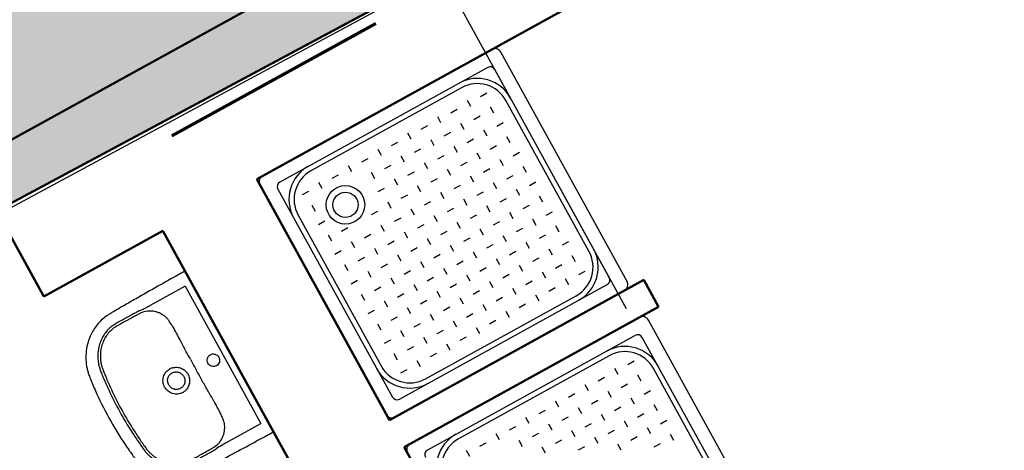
# Model space of a CAD drawing. Header units: millimetres. Extents: x 2886542 to 7567581, y -792623 to 134766.
# Tile 121 of 256: x 4451562 to 4454783, y -508483 to -507076. Entities that reach past the tile are written whole.
import ezdxf

# ---------------------------------------------------------------- set-up
doc = ezdxf.new("R2010")
doc.units = ezdxf.units.MM
doc.linetypes.add('DASHDOT', pattern=[1, 0.5, -0.25, 0, -0.25])
doc.linetypes.add('DASHDOTX2', pattern=[50.8, 25.4, -12.7, 0, -12.7])
for name, color, linetype in [('IN_C_OSA', 6, 'DASHDOT'), ('KATASTR', 7, 'Continuous'), ('požárničina', 10, 'Continuous')]:
    doc.layers.add(name, color=color, linetype=linetype)
doc.layers.add('IN_C_TLUSTA', color=5, linetype='Continuous', lineweight=50)
doc.layers.add('IN_NS_TLUSTA', color=1, linetype='Continuous', lineweight=40)

# ---------------------------------------------------------------- blocks, each defined once
blk = doc.blocks.new('nástrojárna')
at = {"color": 250}
for p, q in [((4182659.1, -609136.2), (4182659.1, -609991.2)), ((4183536.6, -609113.7), (4182681.6, -609113.7)), ((4183559.1, -609991.2), (4183559.1, -609136.2)), ((4183497.3, -609158.7), (4182721, -609158.7)), ((4182704.1, -609175.6), (4182704.1, -609951.9)), ((4183390.4, -609175.6), (4182827.9, -609175.6)), ((4183514.1, -609951.9), (4183514.1, -609175.6)), ((4182788.3, -609231.1), (4182764.6, -609231.1)), ((4182831.9, -609219.8), (4182831.9, -609242.3)), ((4182899.2, -609231.1), (4182875.5, -609231.1)), ((4182942.8, -609219.8), (4182942.8, -609242.3)), ((4183010.1, -609231.1), (4182986.4, -609231.1)), ((4183053.7, -609219.8), (4183053.7, -609242.3)), ((4183121, -609231.1), (4183097.3, -609231.1)), ((4183164.6, -609219.8), (4183164.6, -609242.3)), ((4183231.9, -609231.1), (4183208.2, -609231.1)), ((4183275.5, -609219.8), (4183275.5, -609242.3)), ((4183342.8, -609231.1), (4183319.1, -609231.1)), ((4183386.4, -609219.8), (4183386.4, -609242.3)), ((4183453.7, -609231.1), (4183430, -609231.1)), ((4182309.1, -609850.9), (4182309.1, -609276.5)), ((4182721, -609282.5), (4182721, -609845)), ((4182776.5, -609275.3), (4182776.5, -609297.8)), ((4182998.3, -609275.3), (4182998.3, -609297.8)), ((4183065.6, -609286.5), (4183041.8, -609286.5)), ((4183109.1, -609275.3), (4183109.1, -609297.8)), ((4183176.4, -609286.5), (4183152.7, -609286.5)), ((4183220, -609275.3), (4183220, -609297.8)), ((4183287.3, -609286.5), (4183263.6, -609286.5)), ((4183330.9, -609275.3), (4183330.9, -609297.8)), ((4183398.2, -609286.5), (4183374.5, -609286.5)), ((4183441.8, -609275.3), (4183441.8, -609297.8)), ((4183497.3, -609845), (4183497.3, -609282.5)), ((4182285.4, -609307.8), (4182154.4, -609307.8)), ((4182154.4, -609318.6), (4182154.4, -609318.6)), ((4182285.4, -609307.8), (4182285.4, -609819.7)), ((4183053.7, -609330.7), (4183053.7, -609353.2)), ((4183164.6, -609330.7), (4183164.6, -609353.2)), ((4183275.5, -609330.7), (4183275.5, -609353.2)), ((4183386.4, -609330.7), (4183386.4, -609353.2)), ((4182788.3, -609342), (4182764.6, -609342)), ((4183010.1, -609342), (4182986.4, -609342)), ((4183121, -609342), (4183097.3, -609342)), ((4183231.9, -609342), (4183208.2, -609342)), ((4183342.8, -609342), (4183319.1, -609342)), ((4183453.7, -609342), (4183430, -609342)), ((4182776.5, -609386.1), (4182776.5, -609408.6)), ((4182998.3, -609386.1), (4182998.3, -609408.6)), ((4183109.1, -609386.1), (4183109.1, -609408.6)), ((4183220, -609386.1), (4183220, -609408.6)), ((4183330.9, -609386.1), (4183330.9, -609408.6)), ((4183441.8, -609386.1), (4183441.8, -609408.6)), ((4182185.9, -609400), (4182185.9, -609400)), ((4182843.8, -609397.4), (4182820.1, -609397.4)), ((4182954.7, -609397.4), (4182931, -609397.4)), ((4183065.6, -609397.4), (4183041.8, -609397.4)), ((4183176.4, -609397.4), (4183152.7, -609397.4)), ((4183287.3, -609397.4), (4183263.6, -609397.4)), ((4183398.2, -609397.4), (4183374.5, -609397.4)), ((4182788.3, -609452.8), (4182764.6, -609452.8)), ((4182831.9, -609441.6), (4182831.9, -609464.1)), ((4182899.2, -609452.8), (4182875.5, -609452.8)), ((4182942.8, -609441.6), (4182942.8, -609464.1)), ((4183010.1, -609452.8), (4182986.4, -609452.8)), ((4183053.7, -609441.6), (4183053.7, -609464.1)), ((4183121, -609452.8), (4183097.3, -609452.8)), ((4183164.6, -609441.6), (4183164.6, -609464.1)), ((4183231.9, -609452.8), (4183208.2, -609452.8)), ((4183275.5, -609441.6), (4183275.5, -609464.1)), ((4183342.8, -609452.8), (4183319.1, -609452.8)), ((4183386.4, -609441.6), (4183386.4, -609464.1)), ((4183453.7, -609452.8), (4183430, -609452.8)), ((4182776.5, -609497), (4182776.5, -609519.5)), ((4182843.8, -609508.3), (4182820.1, -609508.3)), ((4182887.4, -609497), (4182887.4, -609519.5)), ((4182954.7, -609508.3), (4182931, -609508.3)), ((4182998.3, -609497), (4182998.3, -609519.5)), ((4183065.6, -609508.3), (4183041.8, -609508.3)), ((4183109.1, -609497), (4183109.1, -609519.5)), ((4183176.4, -609508.3), (4183152.7, -609508.3)), ((4183220, -609497), (4183220, -609519.5)), ((4183287.3, -609508.3), (4183263.6, -609508.3)), ((4183330.9, -609497), (4183330.9, -609519.5)), ((4183398.2, -609508.3), (4183374.5, -609508.3)), ((4183441.8, -609497), (4183441.8, -609519.5)), ((4182831.9, -609552.5), (4182831.9, -609575)), ((4182942.8, -609552.5), (4182942.8, -609575)), ((4183053.7, -609552.5), (4183053.7, -609575)), ((4183164.6, -609552.5), (4183164.6, -609575)), ((4183275.5, -609552.5), (4183275.5, -609575)), ((4183386.4, -609552.5), (4183386.4, -609575)), ((4182788.3, -609563.7), (4182764.6, -609563.7)), ((4182899.2, -609563.7), (4182875.5, -609563.7)), ((4183010.1, -609563.7), (4182986.4, -609563.7)), ((4183121, -609563.7), (4183097.3, -609563.7)), ((4183231.9, -609563.7), (4183208.2, -609563.7)), ((4183342.8, -609563.7), (4183319.1, -609563.7)), ((4183453.7, -609563.7), (4183430, -609563.7)), ((4182776.5, -609607.9), (4182776.5, -609630.4)), ((4182843.8, -609619.2), (4182820.1, -609619.2)), ((4182887.4, -609607.9), (4182887.4, -609630.4)), ((4182954.7, -609619.2), (4182931, -609619.2)), ((4182998.3, -609607.9), (4182998.3, -609630.4)), ((4183065.6, -609619.2), (4183041.8, -609619.2)), ((4183109.1, -609607.9), (4183109.1, -609630.4)), ((4183176.4, -609619.2), (4183152.7, -609619.2)), ((4183220, -609607.9), (4183220, -609630.4)), ((4183287.3, -609619.2), (4183263.6, -609619.2)), ((4183330.9, -609607.9), (4183330.9, -609630.4)), ((4183398.2, -609619.2), (4183374.5, -609619.2)), ((4183441.8, -609607.9), (4183441.8, -609630.4)), ((4182788.3, -609674.6), (4182764.6, -609674.6)), ((4182831.9, -609663.4), (4182831.9, -609685.9)), ((4182899.2, -609674.6), (4182875.5, -609674.6)), ((4182942.8, -609663.4), (4182942.8, -609685.9)), ((4183010.1, -609674.6), (4182986.4, -609674.6)), ((4183053.7, -609663.4), (4183053.7, -609685.9)), ((4183121, -609674.6), (4183097.3, -609674.6)), ((4183164.6, -609663.4), (4183164.6, -609685.9)), ((4183231.9, -609674.6), (4183208.2, -609674.6)), ((4183275.5, -609663.4), (4183275.5, -609685.9)), ((4183342.8, -609674.6), (4183319.1, -609674.6)), ((4183386.4, -609663.4), (4183386.4, -609685.9)), ((4183453.7, -609674.6), (4183430, -609674.6)), ((4182185.9, -609727.5), (4182185.9, -609727.5)), ((4182776.5, -609718.8), (4182776.5, -609741.3)), ((4182843.8, -609730.1), (4182820.1, -609730.1)), ((4182887.4, -609718.8), (4182887.4, -609741.3)), ((4182954.7, -609730.1), (4182931, -609730.1)), ((4182998.3, -609718.8), (4182998.3, -609741.3)), ((4183065.6, -609730.1), (4183041.8, -609730.1)), ((4183109.1, -609718.8), (4183109.1, -609741.3)), ((4183176.4, -609730.1), (4183152.7, -609730.1)), ((4183220, -609718.8), (4183220, -609741.3)), ((4183287.3, -609730.1), (4183263.6, -609730.1)), ((4183330.9, -609718.8), (4183330.9, -609741.3)), ((4183398.2, -609730.1), (4183374.5, -609730.1)), ((4183441.8, -609718.8), (4183441.8, -609741.3)), ((4182831.9, -609774.3), (4182831.9, -609796.8)), ((4182942.8, -609774.3), (4182942.8, -609796.8)), ((4183053.7, -609774.3), (4183053.7, -609796.8)), ((4183164.6, -609774.3), (4183164.6, -609796.8)), ((4183275.5, -609774.3), (4183275.5, -609796.8)), ((4183386.4, -609774.3), (4183386.4, -609796.8)), ((4182788.3, -609785.5), (4182764.6, -609785.5)), ((4182899.2, -609785.5), (4182875.5, -609785.5)), ((4183010.1, -609785.5), (4182986.4, -609785.5)), ((4183121, -609785.5), (4183097.3, -609785.5)), ((4183231.9, -609785.5), (4183208.2, -609785.5)), ((4183342.8, -609785.5), (4183319.1, -609785.5)), ((4183453.7, -609785.5), (4183430, -609785.5)), ((4182154.4, -609819.7), (4182285.4, -609819.7)), ((4182776.5, -609829.7), (4182776.5, -609852.2)), ((4182843.8, -609841), (4182820.1, -609841)), ((4182887.4, -609829.7), (4182887.4, -609852.2)), ((4182954.7, -609841), (4182931, -609841)), ((4182998.3, -609829.7), (4182998.3, -609852.2)), ((4183065.6, -609841), (4183041.8, -609841)), ((4183109.1, -609829.7), (4183109.1, -609852.2)), ((4183176.4, -609841), (4183152.7, -609841)), ((4183220, -609829.7), (4183220, -609852.2)), ((4183287.3, -609841), (4183263.6, -609841)), ((4183330.9, -609829.7), (4183330.9, -609852.2)), ((4183398.2, -609841), (4183374.5, -609841)), ((4183441.8, -609829.7), (4183441.8, -609852.2)), ((4182788.3, -609896.4), (4182764.6, -609896.4)), ((4182831.9, -609885.2), (4182831.9, -609907.7)), ((4182899.2, -609896.4), (4182875.5, -609896.4)), ((4182942.8, -609885.2), (4182942.8, -609907.7)), ((4183010.1, -609896.4), (4182986.4, -609896.4)), ((4183053.7, -609885.2), (4183053.7, -609907.7)), ((4183121, -609896.4), (4183097.3, -609896.4)), ((4183164.6, -609885.2), (4183164.6, -609907.7)), ((4183231.9, -609896.4), (4183208.2, -609896.4)), ((4183275.5, -609885.2), (4183275.5, -609907.7)), ((4183342.8, -609896.4), (4183319.1, -609896.4)), ((4183386.4, -609885.2), (4183386.4, -609907.7)), ((4183453.7, -609896.4), (4183430, -609896.4)), ((4182721, -609968.7), (4183497.3, -609968.7)), ((4182827.9, -609951.9), (4183390.4, -609951.9)), ((4182681.6, -610013.7), (4183536.6, -610013.7)), ((4183536.6, -610113.7), (4182681.6, -610113.7)), ((4183559.1, -610991.2), (4183559.1, -610136.2)), ((4183497.3, -610158.7), (4182721, -610158.7)), ((4183390.4, -610175.6), (4182827.9, -610175.6)), ((4183514.1, -610951.9), (4183514.1, -610175.6)), ((4182831.9, -610219.8), (4182831.9, -610242.3)), ((4182899.2, -610231.1), (4182875.5, -610231.1)), ((4182942.8, -610219.8), (4182942.8, -610242.3)), ((4183010.1, -610231.1), (4182986.4, -610231.1)), ((4183053.7, -610219.8), (4183053.7, -610242.3)), ((4183121, -610231.1), (4183097.3, -610231.1)), ((4183164.6, -610219.8), (4183164.6, -610242.3)), ((4183231.9, -610231.1), (4183208.2, -610231.1)), ((4183275.5, -610219.8), (4183275.5, -610242.3)), ((4183342.8, -610231.1), (4183319.1, -610231.1)), ((4183386.4, -610219.8), (4183386.4, -610242.3)), ((4183453.7, -610231.1), (4183430, -610231.1)), ((4182998.3, -610275.3), (4182998.3, -610297.8)), ((4183065.6, -610286.5), (4183041.8, -610286.5)), ((4183109.1, -610275.3), (4183109.1, -610297.8)), ((4183176.4, -610286.5), (4183152.7, -610286.5)), ((4183220, -610275.3), (4183220, -610297.8)), ((4183287.3, -610286.5), (4183263.6, -610286.5)), ((4183330.9, -610275.3), (4183330.9, -610297.8)), ((4183398.2, -610286.5), (4183374.5, -610286.5)), ((4183441.8, -610275.3), (4183441.8, -610297.8)), ((4183497.3, -610845), (4183497.3, -610282.5)), ((4183053.7, -610330.7), (4183053.7, -610353.2)), ((4183121, -610342), (4183097.3, -610342)), ((4183164.6, -610330.7), (4183164.6, -610353.2)), ((4183231.9, -610342), (4183208.2, -610342)), ((4183275.5, -610330.7), (4183275.5, -610353.2)), ((4183342.8, -610342), (4183319.1, -610342)), ((4183386.4, -610330.7), (4183386.4, -610353.2)), ((4183453.7, -610342), (4183430, -610342)), ((4183220, -610386.1), (4183220, -610408.6)), ((4183330.9, -610386.1), (4183330.9, -610408.6)), ((4183441.8, -610386.1), (4183441.8, -610408.6)), ((4183176.4, -610397.4), (4183152.7, -610397.4)), ((4183287.3, -610397.4), (4183263.6, -610397.4)), ((4183398.2, -610397.4), (4183374.5, -610397.4)), ((4183275.5, -610441.6), (4183275.5, -610464.1)), ((4183342.8, -610452.8), (4183319.1, -610452.8)), ((4183386.4, -610441.6), (4183386.4, -610464.1)), ((4183453.7, -610452.8), (4183430, -610452.8)), ((4183398.2, -610508.3), (4183374.5, -610508.3)), ((4183441.8, -610497), (4183441.8, -610519.5))]:
    blk.add_line(p, q, dxfattribs=at)
for radius in [63, 41.2]:
    blk.add_circle((4182872.9, -609327.5), radius, dxfattribs=at)
for centre, radius, start, end in [((4182681.6, -609136.2), 22.5, 90, 180), ((4183536.6, -609136.2), 22.5, 0, 90), ((4182827.9, -609282.5), 123.8, 90, 180), ((4182721, -609175.6), 16.9, 90, 180), ((4183390.4, -609282.5), 123.8, 0, 90), ((4183497.3, -609175.6), 16.9, 0, 90), ((4182827.9, -609282.5), 106.9, 90, 180), ((4183390.4, -609282.5), 106.9, 0, 90), ((4182102.3, -609518.7), 213.6, 86.0078, 87.7144), ((4182106.7, -609414.4), 100.7, 84.2213, 87.654), ((4182108.9, -609393.2), 79.3, 68.2149, 84.2213), ((4182320.6, -606391.5), 2921.3, 266.0078, 266.4663), ((4182113.8, -609381), 66.2, 56.7828, 68.2149), ((4182110.8, -609563), 43.2, 77.4337, 89.9662), ((4190764.1, -609543), 8579.1, 179.87635, 180.1385), ((4174478.9, -609582.4), 7706.2, 359.84666, 0.1385), ((4182110.8, -609564.5), 43.2, 270.0218, 282.5783), ((4182104.1, -609675.9), 137.9, 272.8096, 275.3151), ((4182109.9, -609738.5), 75, 275.3151, 292.2487), ((4182111.1, -609741.3), 72, 292.2487, 302.7535), ((4182103.3, -609626.4), 195.9, 272.2085, 274.0693), ((4182272.4, -612002.8), 2186.5, 93.4566, 94.0693), ((4182827.9, -609845), 123.8, 180, 270), ((4182827.9, -609845), 106.9, 180, 270), ((4183390.4, -609845), 123.8, 270, 0), ((4183390.4, -609845), 106.9, 270, 0), ((4182721, -609951.9), 16.9, 180, 270), ((4183497.3, -609951.9), 16.9, 270, 0), ((4182681.6, -609991.2), 22.5, 180, 270), ((4183536.6, -609991.2), 22.5, 270, 0), ((4182681.6, -610136.2), 22.5, 90, 180), ((4183536.6, -610136.2), 22.5, 0, 90), ((4182827.9, -610282.5), 123.8, 90, 180), ((4182721, -610175.6), 16.9, 90, 180), ((4183390.4, -610282.5), 123.8, 0, 90), ((4183497.3, -610175.6), 16.9, 0, 90), ((4182827.9, -610282.5), 106.9, 90, 180), ((4183390.4, -610282.5), 106.9, 0, 90)]:
    blk.add_arc(centre, radius, start, end, dxfattribs=at)
for points, degree, knots in [([(4182285.4, -609263.9), (4182259.1, -609264), (4182205.6, -609264.4), (4182136.8, -609265.3), (4182088.6, -609266.1), (4182060.6, -609266.6), (4182045.5, -609266.9), (4182032.7, -609267.2), (4182026, -609267.4), (4182020.4, -609267.7), (4182004.3, -609269), (4181975.9, -609275.2), (4181943, -609292.6), (4181917.9, -609313.8), (4181899.3, -609335.8), (4181884.4, -609360.6), (4181875.8, -609382.5), (4181871.1, -609400.3), (4181869.1, -609411.7), (4181867.8, -609421.6), (4181866.8, -609430), (4181865.3, -609443.2), (4181861, -609487.7), (4181859.1, -609529.6), (4181859.1, -609563.7)], 3, [624.329372, 624.329372, 624.329372, 624.329372, 702.954481, 784.872453, 830.951627, 847.339519, 869.099473, 876.286618, 885.594721, 889.203185, 893.06913, 934.29152, 975.506743, 1003.663293, 1032.591568, 1061.523462, 1090.200355, 1103.007356, 1116.545068, 1124.93032, 1133.080278, 1141.824147, 1164.862029, 1267.315864, 1267.315864, 1267.315864, 1267.315864]), ([(4182309.1, -609263.9), (4182309.1, -609263.7), (4182293.7, -609263.8), (4182285.4, -609263.9)], 1, [600.373143, 600.373143, 600.51024, 615.933195, 624.329372, 624.329372]), ([(4182110.9, -609305.3), (4182108.9, -609305.2), (4182104.7, -609305.1), (4182099.7, -609305.2), (4182093, -609305.1), (4182086.5, -609305), (4182074.2, -609305), (4182063.7, -609304.9), (4182053.5, -609304.9), (4182047.2, -609304.9), (4182040.3, -609304.9), (4182033.7, -609305), (4182027.3, -609305.1), (4182020.9, -609305.4), (4182011.6, -609306.4), (4181998.9, -609308.8), (4181982.9, -609314.3), (4181966.7, -609323.1), (4181951.6, -609334.7), (4181935, -609352.3), (4181922.4, -609372.4), (4181914.9, -609391.7), (4181911.9, -609402.6), (4181910.3, -609410.1), (4181909.3, -609416.4), (4181907.9, -609427.9), (4181905.3, -609451.1), (4181901.2, -609497.9), (4181899.9, -609537.7), (4181899.9, -609563.7)], 3, [175.048841, 175.048841, 175.048841, 175.048841, 180.891155, 187.66553, 190.097243, 200.971297, 207.107662, 226.924402, 232.691241, 237.690518, 245.872119, 253.117634, 257.691167, 265.085682, 272.24233, 285.758915, 303.884333, 322.571574, 341.132044, 360.794246, 394.866598, 411.87741, 422.527365, 428.832371, 434.893076, 441.844009, 463.483086, 504.881463, 582.882709, 582.882709, 582.882709, 582.882709]), ([(4182110.9, -609313.8), (4182109, -609313.8), (4182105.8, -609313.7), (4182100.8, -609313.7), (4182092.9, -609313.7), (4182084.4, -609313.6), (4182074, -609313.6), (4182065, -609313.5), (4182052.3, -609313.5), (4182040, -609313.5), (4182028.9, -609313.5), (4182021.5, -609313.8), (4182013.3, -609314.7), (4182001.5, -609316.8), (4181986.5, -609321.9), (4181970.9, -609330.3), (4181956.8, -609341.3), (4181941.2, -609357.9), (4181930.6, -609375.1), (4181924.5, -609389.9), (4181921.7, -609398.1), (4181919.8, -609405.1), (4181918.4, -609412.2), (4181917.5, -609418.3), (4181916.5, -609425.8), (4181915.5, -609435.4), (4181913.3, -609455.9), (4181909.7, -609498.8), (4181908.3, -609537.9), (4181908.3, -609563.7)], 3, [979.515725, 979.515725, 979.515725, 979.515725, 984.998793, 989.193783, 994.506217, 1008.836262, 1014.564091, 1025.67181, 1035.775102, 1052.873813, 1062.576161, 1068.957794, 1075.078432, 1087.407323, 1104.896786, 1122.232394, 1140.496235, 1158.413781, 1190.38659, 1200.50569, 1206.374096, 1216.605643, 1222.213255, 1228.037047, 1234.961214, 1245.092548, 1256.793198, 1296.845648, 1374.248337, 1374.248337, 1374.248337, 1374.248337]), ([(4182185.9, -609400), (4182185.8, -609397.3), (4182185.4, -609392.2), (4182184.7, -609383.5), (4182183.5, -609374.5), (4182181.1, -609365.1), (4182177.5, -609356.2), (4182172.4, -609347.4), (4182165.9, -609339), (4182158.5, -609331.6), (4182152.9, -609327.5), (4182150, -609325.6)], 3, [850.913163, 850.913163, 850.913163, 850.913163, 858.963388, 866.231581, 877.085686, 886.260054, 895.260314, 905.875022, 916.564351, 927.072225, 937.310546, 937.310546, 937.310546, 937.310546]), ([(4182185, -609524.5), (4182185.1, -609512.1), (4182185.2, -609495.4), (4182185.7, -609469.3), (4182186.3, -609450.8), (4182186.6, -609431.1), (4182186.6, -609418.1), (4182186.3, -609407.5), (4182186, -609402.4), (4182185.9, -609400)], 3, [726.376125, 726.376125, 726.376125, 726.376125, 763.622224, 776.430836, 804.676477, 819.055623, 835.490807, 843.719456, 850.904433, 850.904433, 850.904433, 850.904433]), ([(4182067.4, -609563.7), (4182067.4, -609557.9), (4182069.1, -609549.3), (4182074.5, -609539.1), (4182081.8, -609530.1), (4182091.4, -609523.7), (4182102.4, -609520.3), (4182108, -609519.8), (4182110.9, -609519.8)], 3, [-68.665418, -68.665418, -68.665418, -68.665418, -51.296816, -42.590342, -34.181869, -16.861064, -8.510528, 0, 0, 0, 0]), ([(4182120.2, -609520.8), (4182125, -609521.9), (4182134.2, -609525.7), (4182145.4, -609535.6), (4182151.4, -609546.6), (4182153.9, -609556.3), (4182154.3, -609561.3), (4182154.3, -609563.7)], 3, [9.459226, 9.459226, 9.459226, 9.459226, 24.117237, 38.862114, 53.669389, 61.303478, 68.668558, 68.668558, 68.668558, 68.668558]), ([(4182082.6, -609563.7), (4182082.6, -609561.8), (4182082.9, -609558), (4182084.6, -609552.7), (4182087.2, -609547.7), (4182090.7, -609543.4), (4182095, -609539.8), (4182101.5, -609536.3), (4182107.1, -609535.1), (4182110.9, -609535.1)], 3, [0, 0, 0, 0, 5.771404, 11.358994, 16.760694, 22.424371, 27.849839, 33.48032, 44.736035, 44.736035, 44.736035, 44.736035]), ([(4182110.9, -609535.1), (4182112.8, -609535.1), (4182116.5, -609535.5), (4182121.9, -609537.2), (4182126.8, -609539.8), (4182131, -609543.4), (4182134.5, -609547.7), (4182138, -609554.3), (4182139.2, -609560), (4182139.2, -609563.7)], 3, [44.736035, 44.736035, 44.736035, 44.736035, 50.403646, 55.91951, 61.571197, 67.020032, 72.442686, 78.078755, 89.405769, 89.405769, 89.405769, 89.405769]), ([(4182228.9, -609563.7), (4182228.9, -609561.1), (4182230, -609555.7), (4182234.5, -609548.9), (4182241.2, -609544.3), (4182249.2, -609542.6), (4182257.2, -609544.2), (4182264, -609548.8), (4182268.5, -609555.6), (4182269.6, -609561), (4182269.6, -609563.7)], 3, [0, 0, 0, 0, 8.041153, 16.003729, 24.145465, 32.059, 40.064065, 48.100306, 56.065262, 64.20975, 64.20975, 64.20975, 64.20975]), ([(4181859.1, -609563.7), (4181859.1, -609597.9), (4181861, -609639.7), (4181865.3, -609684.3), (4181866.8, -609697.5), (4181867.8, -609705.9), (4181869.1, -609715.8), (4181871.1, -609727.2), (4181875.8, -609744.9), (4181884.4, -609766.8), (4181899.3, -609791.7), (4181917.9, -609813.6), (4181943, -609834.8), (4181975.9, -609852.2), (4182004.3, -609858.4), (4182020.4, -609859.8), (4182026, -609860.1), (4182032.7, -609860.3), (4182045.5, -609860.5), (4182060.6, -609860.8), (4182088.6, -609861.3), (4182136.8, -609862.1), (4182205.6, -609863), (4182259.1, -609863.2), (4182285.4, -609863.6)], 3, [-642.986491, -642.986491, -642.986491, -642.986491, -540.532657, -517.494775, -508.750906, -500.600948, -492.215696, -478.677984, -465.870983, -437.194089, -408.262196, -379.333921, -351.177371, -309.962147, -268.739757, -264.873812, -261.265349, -251.957246, -244.770101, -223.010147, -206.622255, -160.54308, -78.625109, 0, 0, 0, 0]), ([(4181899.9, -609563.7), (4181899.9, -609589.7), (4181901.2, -609629.5), (4181905.3, -609676.4), (4181907.9, -609699.6), (4181909.3, -609711), (4181910.3, -609717.4), (4181911.9, -609724.9), (4181914.9, -609735.8), (4181922.4, -609755), (4181935, -609775.2), (4181951.6, -609792.7), (4181966.7, -609804.4), (4181982.9, -609813.2), (4181998.9, -609818.6), (4182011.6, -609821.1), (4182020.9, -609822), (4182027.3, -609822.4), (4182033.7, -609822.5), (4182040.3, -609822.5), (4182047.2, -609822.6), (4182053.5, -609822.6), (4182063.7, -609822.5), (4182074.2, -609822.5), (4182086.5, -609822.4), (4182093, -609822.3), (4182099.7, -609822.3), (4182104.7, -609822.3), (4182108.9, -609822.2), (4182110.9, -609822.2)], 3, [582.882709, 582.882709, 582.882709, 582.882709, 660.883955, 702.282331, 723.921408, 730.872341, 736.933047, 743.238052, 753.888008, 770.898819, 804.971172, 824.633373, 843.193843, 861.881084, 880.006503, 893.523087, 900.679736, 908.07425, 912.647783, 919.893298, 928.074899, 933.074176, 938.841015, 958.657755, 964.79412, 975.668174, 978.099887, 984.874262, 990.716576, 990.716576, 990.716576, 990.716576]), ([(4181908.3, -609563.7), (4181908.3, -609589.5), (4181909.7, -609628.7), (4181913.3, -609671.6), (4181915.5, -609692.1), (4181916.5, -609701.6), (4181917.5, -609709.2), (4181918.4, -609715.2), (4181919.8, -609722.3), (4181921.7, -609729.3), (4181924.5, -609737.6), (4181930.6, -609752.4), (4181941.2, -609769.6), (4181956.8, -609786.2), (4181970.9, -609797.1), (4181986.5, -609805.6), (4182001.5, -609810.6), (4182013.3, -609812.8), (4182021.5, -609813.6), (4182028.9, -609814), (4182040, -609814), (4182052.3, -609814), (4182065, -609813.9), (4182074, -609813.9), (4182084.4, -609813.9), (4182092.9, -609813.8), (4182100.8, -609813.7), (4182105.8, -609813.8), (4182109, -609813.7), (4182110.9, -609813.6)], 3, [0, 0, 0, 0, 77.402688, 117.455139, 129.155789, 139.287123, 146.21129, 152.035082, 157.642694, 167.874241, 173.742647, 183.861746, 215.834556, 233.752102, 252.015943, 269.351551, 286.841014, 299.169905, 305.290543, 311.672176, 321.374524, 338.473235, 348.576526, 359.684246, 365.412075, 379.74212, 385.054554, 389.249544, 394.732611, 394.732611, 394.732611, 394.732611]), ([(4182110.9, -609607.7), (4182108, -609607.7), (4182102.4, -609607.1), (4182091.4, -609603.8), (4182081.8, -609597.3), (4182074.5, -609588.4), (4182069.1, -609578.2), (4182067.4, -609569.5), (4182067.4, -609563.7)], 3, [137.337116, 137.337116, 137.337116, 137.337116, 145.847644, 154.19818, 171.518985, 179.927458, 188.633932, 206.002534, 206.002534, 206.002534, 206.002534]), ([(4182110.9, -609592.3), (4182107.1, -609592.4), (4182101.5, -609591.2), (4182095, -609587.6), (4182090.7, -609584), (4182087.2, -609579.7), (4182084.6, -609574.8), (4182082.9, -609569.4), (4182082.6, -609565.7), (4182082.6, -609563.7)], 3, [134.075503, 134.075503, 134.075503, 134.075503, 145.331218, 150.961699, 156.387167, 162.050844, 167.452544, 173.040134, 178.811538, 178.811538, 178.811538, 178.811538]), ([(4182139.2, -609563.7), (4182139.2, -609567.5), (4182138, -609573.2), (4182134.5, -609579.8), (4182131, -609584.1), (4182126.8, -609587.6), (4182121.9, -609590.3), (4182116.5, -609592), (4182112.8, -609592.3), (4182110.9, -609592.3)], 3, [89.405769, 89.405769, 89.405769, 89.405769, 100.732783, 106.368852, 111.791506, 117.240341, 122.892028, 128.407892, 134.075503, 134.075503, 134.075503, 134.075503]), ([(4182154.3, -609563.7), (4182154.3, -609566.2), (4182153.9, -609571.2), (4182151.4, -609580.8), (4182145.4, -609591.8), (4182134.2, -609601.8), (4182125, -609605.6), (4182120.2, -609606.7)], 3, [68.668558, 68.668558, 68.668558, 68.668558, 76.033638, 83.667727, 98.475003, 113.219879, 127.877891, 127.877891, 127.877891, 127.877891]), ([(4182269.6, -609563.7), (4182269.6, -609566.4), (4182268.5, -609571.8), (4182264, -609578.7), (4182257.2, -609583.2), (4182249.2, -609584.8), (4182241.2, -609583.2), (4182234.5, -609578.6), (4182230, -609571.7), (4182228.9, -609566.4), (4182228.9, -609563.7)], 3, [64.20975, 64.20975, 64.20975, 64.20975, 72.354238, 80.319194, 88.355435, 96.3605, 104.274035, 112.415771, 120.378347, 128.4195, 128.4195, 128.4195, 128.4195]), ([(4182185.9, -609727.5), (4182186, -609725.1), (4182186.3, -609720), (4182186.6, -609709.3), (4182186.6, -609696.3), (4182186.3, -609676.6), (4182185.7, -609658.2), (4182185.2, -609632.1), (4182185, -609615.4), (4182185, -609603)], 3, [523.343903, 523.343903, 523.343903, 523.343903, 530.528881, 538.757529, 555.192714, 569.57186, 597.8175, 610.626113, 647.872212, 647.872212, 647.872212, 647.872212]), ([(4182150, -609801.8), (4182152.9, -609800), (4182158.5, -609795.9), (4182165.9, -609788.5), (4182172.4, -609780.1), (4182177.5, -609771.3), (4182181.1, -609762.4), (4182183.5, -609753), (4182184.7, -609744), (4182185.4, -609735.3), (4182185.8, -609730.2), (4182185.9, -609727.5)], 3, [436.937791, 436.937791, 436.937791, 436.937791, 447.176112, 457.683986, 468.373315, 478.988023, 487.988283, 497.162651, 508.016755, 515.284948, 523.335174, 523.335174, 523.335174, 523.335174]), ([(4182285.4, -609863.6), (4182293.7, -609863.7), (4182309.1, -609863.7), (4182309.1, -609863.6)], 1, [0, 0, 8.396177, 23.819133, 23.95623, 23.95623])]:
    blk.add_open_spline(points, degree=degree, knots=knots, dxfattribs=at)
for points, degree in [([(4182309.1, -609276.5), (4182309.1, -609273.1), (4182309.1, -609269.7), (4182309.1, -609263.2), (4182309.1, -609263.5), (4182309.1, -609263.9)], 5), ([(4182154.4, -609307.8), (4182153.5, -609307.8), (4182151.7, -609307.8), (4182148.9, -609307.6), (4182146.1, -609307.5), (4182143.3, -609307.3), (4182141.5, -609307.2), (4182140.5, -609307.2)], 3), ([(4182140.5, -609820.3), (4182141.5, -609820.2), (4182143.3, -609820.1), (4182146.1, -609820), (4182148.9, -609819.8), (4182151.7, -609819.7), (4182153.5, -609819.7), (4182154.4, -609819.7)], 3), ([(4182309.1, -609863.6), (4182309.1, -609864), (4182309.1, -609864.3), (4182309.1, -609857.8), (4182309.1, -609854.3), (4182309.1, -609850.9)], 5)]:
    blk.add_open_spline(points, degree=degree, dxfattribs=at)
at = {"layer": 'IN_C_OSA', "color": 250, "ltscale": 2500}
blk.add_line((4183514.1, -620069.9), (4183514.1, -594801.1), dxfattribs=at)
at = {"layer": 'IN_C_TLUSTA', "color": 250}
for p, q in [((4181864.1, -608613.7), (4181864.1, -609113.7)), ((4181864.1, -608613.7), (4183934.1, -608613.7)), ((4181864.1, -609113.7), (4182309.1, -609113.7)), ((4182309.1, -609113.7), (4182309.1, -612823.7)), ((4182659.1, -609113.7), (4183934.1, -609113.7)), ((4182659.1, -609113.7), (4182659.1, -610013.7)), ((4182659.1, -610013.7), (4183609.1, -610013.7)), ((4183609.1, -610013.7), (4183609.1, -610113.7)), ((4182659.1, -610113.7), (4182659.1, -611013.7)), ((4183609.1, -610113.7), (4182659.1, -610113.7))]:
    blk.add_line(p, q, dxfattribs=at)
at = {"layer": 'požárničina', "linetype": 'DASHDOTX2', "lineweight": 60, "ltscale": 30}
blk.add_line((4187818, -608856.1), (4162866.3, -608856.1), dxfattribs=at)

msp = doc.modelspace()

# ---------------------------------------------------------------- hatches: boundary and pattern name
at = {"layer": 'požárničina', "linetype": 'Continuous', "lineweight": 50}
msp.add_hatch(color=253, dxfattribs=at).paths.add_polyline_path([(4456530.2, -504999), (4455307.3, -502683.6), (4462502.8, -498831.5), (4458072.3, -490882.9), (4405655.5, -519770.7), (4412824.8, -533162.4), (4415699.1, -538531.5), (4426137.4, -532943.3), (4440904.4, -525037.8), (4436047.8, -515966)])

# ---------------------------------------------------------------- linework, layer by layer
at = {"layer": 'IN_NS_TLUSTA'}
msp.add_lwpolyline([(4405655.5, -519770.7), (4412824.8, -533162.4), (4415699.1, -538531.5), (4426137.4, -532943.3), (4440904.4, -525037.8), (4436047.8, -515966), (4456530.2, -504999), (4455307.3, -502683.6), (4462502.8, -498831.5), (4458072.3, -490882.9)], close=True, dxfattribs=at)
at = {"layer": 'KATASTR'}
msp.add_line((4438840.5, -514523.7), (4456686.9, -504914.6), dxfattribs=at)
at = {"layer": 'KATASTR', "color": 7, "lineweight": 50}
msp.add_line((4436047.8, -515966), (4456530.9, -505000.4), dxfattribs=at)

# ---------------------------------------------------------------- block references
at = {"layer": 'požárničina', "color": 1, "linetype": 'Continuous', "lineweight": 50, "rotation": 28.85998199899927}
msp.add_blockref('nástrojárna', (495155.3, -1992981.3), dxfattribs=at)

doc.saveas('drawing.dxf')
